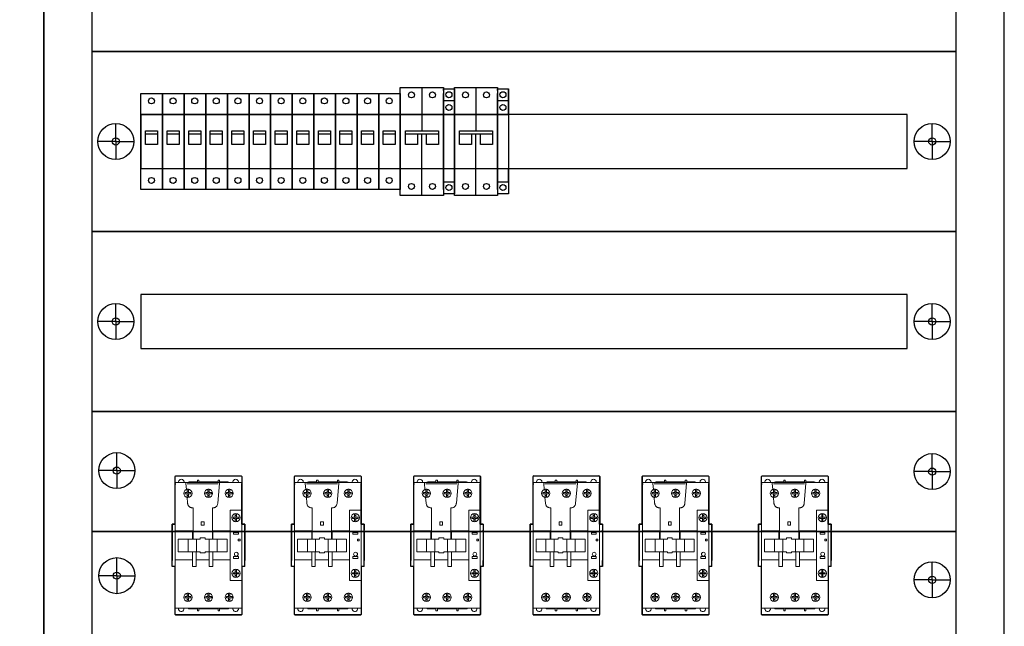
# Model space of a CAD drawing. Header units: centimetres. Extents: x -4250 to -484, y 169 to 6592.
# Tile 84 of 178: x -1149 to -1067, y 3131 to 3182. Entities that reach past the tile are written whole.
import ezdxf

# ---------------------------------------------------------------- set-up
doc = ezdxf.new("R2010")
doc.units = ezdxf.units.CM
doc.layers.add('1', color=7, linetype='Continuous')
doc.layers.add('Layer 1', color=7, linetype='Continuous')

# ---------------------------------------------------------------- blocks, each defined once
blk = doc.blocks.new('119239_1613119785')
for p, q in [((2.086, 46.335), (2.086, 47.835)), ((70, 45.985), (70, 47.485)), ((2.086, 46.335), (0.586, 46.335)), ((2.086, 46.335), (3.586, 46.335)), ((2.086, 46.335), (2.086, 44.835)), ((70, 45.985), (68.5, 45.985)), ((70, 45.985), (71.5, 45.985)), ((70, 45.985), (70, 44.485)), ((2.086, 3.235), (2.086, 4.735)), ((70, 2.886), (70, 4.386)), ((2.086, 3.235), (0.586, 3.235)), ((2.086, 3.235), (3.586, 3.235)), ((2.086, 3.235), (2.086, 1.735)), ((70, 2.886), (68.5, 2.886)), ((70, 2.886), (71.5, 2.886)), ((70, 2.886), (70, 1.386))]:
    blk.add_line(p, q)
blk.add_lwpolyline([(0, 50), (0, 0), (72, 0), (72, 50)], close=True)
for centre, radius in [((2.086, 46.335), 1.5), ((70, 45.985), 1.5), ((2.086, 46.335), 0.3), ((70, 45.985), 0.3), ((2.086, 3.235), 1.5), ((70, 2.886), 1.5), ((2.086, 3.235), 0.3), ((70, 2.886), 0.3)]:
    blk.add_circle(centre, radius)
at = {"flags": 1}
for tag, p in [('BD', (75.013, 13.979)), ('NK', (75.013, 11.987)), ('TYP', (75.013, 10.387)), ('PO', (75.013, 8.85))]:
    blk.add_attdef(tag, p, '', height=1, dxfattribs=at)
blk = doc.blocks.new('286690_1790574627')
for p, q in [((2, 7.5), (2, 9)), ((70, 7.5), (70, 9)), ((2, 7.5), (0.5, 7.5)), ((2, 7.5), (3.5, 7.5)), ((2, 7.5), (2, 6)), ((70, 7.5), (68.5, 7.5)), ((70, 7.5), (70, 6)), ((70, 7.5), (71.5, 7.5))]:
    blk.add_line(p, q)
for points in [[(0, 0), (72, 0), (72, 15), (0, 15)], [(4.1, 5.25), (67.9, 5.25), (67.9, 9.75), (4.1, 9.75)]]:
    blk.add_lwpolyline(points, close=True)
for centre, radius in [((2, 7.5), 1.5), ((70, 7.5), 1.5), ((2, 7.5), 0.3), ((70, 7.5), 0.3)]:
    blk.add_circle(centre, radius)
at = {"flags": 1}
for tag, p in [('BD', (74.383, 9.534)), ('NK', (74.383, 7.542)), ('TYP', (74.383, 5.942)), ('PO', (74.383, 4.404))]:
    blk.add_attdef(tag, p, '', height=1, dxfattribs=at)
blk = doc.blocks.new('286688_1650174079')
for p, q in [((2.086, 5.085), (2.086, 6.585)), ((70, 5), (70, 6.5)), ((2.086, 5.085), (0.586, 5.085)), ((2.086, 5.085), (3.586, 5.085)), ((2.086, 5.085), (2.086, 3.585)), ((70, 5), (68.5, 5)), ((70, 5), (71.5, 5)), ((70, 5), (70, 3.5))]:
    blk.add_line(p, q)
blk.add_lwpolyline([(0, 10), (0, 0), (72, 0), (72, 10)], close=True)
for centre, radius in [((2.086, 5.085), 1.5), ((70, 5), 1.5), ((2.086, 5.085), 0.3), ((70, 5), 0.3)]:
    blk.add_circle(centre, radius)
at = {"flags": 1}
for tag, p in [('BD', (73.916, 5.283)), ('NK', (73.916, 3.291)), ('TYP', (73.916, 1.691)), ('PO', (73.916, 0.153))]:
    blk.add_attdef(tag, p, '', height=1, dxfattribs=at)
blk = doc.blocks.new('247596')
for p, q in [((0, -1.75), (0, 6.25)), ((0, 6.25), (1.8, 6.25)), ((1.8, 6.25), (1.8, -1.75)), ((0, 4.5), (1.8, 4.5)), ((0.375, 2.875), (0.375, 3.125)), ((0.375, 3.125), (1.375, 3.125)), ((0.375, 2.875), (1.375, 2.875)), ((0.375, 2), (0.375, 2.875)), ((1.375, 3.125), (1.375, 2.75)), ((1.375, 2.875), (1.375, 2)), ((1.375, 2), (0.375, 2)), ((0, 0), (1.8, 0)), ((1.8, -1.75), (0, -1.75))]:
    blk.add_line(p, q)
for centre in [(0.875, 5.625), (0.875, -1)]:
    blk.add_circle(centre, 0.25)
at = {"flags": 1}
for tag, p in [('BD', (2.809, 5.482)), ('NK', (2.809, 2.919)), ('TYP', (2.809, 0.727)), ('PO', (2.809, -1.51))]:
    blk.add_attdef(tag, p, '', height=0.5, dxfattribs=at)
blk = doc.blocks.new('277753')
at = {"layer": 'Layer 1', "color": 254}
for points in [[(0.244, 11.532), (0.244, 11.532), (0.288, 11.601), (0.288, 11.601)], [(0.244, 7.571), (0.244, 7.571), (0.244, 11.532), (0.244, 11.532)], [(0.288, 11.601), (0.288, 11.601), (5.743, 11.601), (5.743, 11.601)], [(5.743, 11.601), (5.743, 11.601), (5.796, 11.548), (5.796, 11.548)], [(5.796, 11.548), (5.796, 11.548), (5.796, 7.571), (5.796, 7.571)], [(0, 4.049), (0, 4.049), (0, 7.571), (0, 7.571)], [(0, 7.571), (0, 7.571), (0.244, 7.571), (0.244, 7.571)], [(5.796, 7.571), (5.796, 7.571), (6.024, 7.571), (6.024, 7.571)], [(6.024, 7.571), (6.024, 7.571), (6.024, 4.049), (6.024, 4.049)], [(0.252, 4.049), (0.252, 4.049), (0, 4.049), (0, 4.049)], [(0.252, 0.053), (0.252, 0.053), (0.252, 4.049), (0.252, 4.049)], [(6.024, 4.049), (6.024, 4.049), (5.792, 4.049), (5.792, 4.049)], [(5.792, 4.049), (5.792, 4.049), (5.792, 0.046), (5.792, 0.046)], [(0.305, 0), (0.305, 0), (0.252, 0.053), (0.252, 0.053)], [(5.746, 0), (5.746, 0), (0.305, 0), (0.305, 0)], [(5.792, 0.046), (5.792, 0.046), (5.746, 0), (5.746, 0)]]:
    blk.add_open_spline(points, degree=3, dxfattribs=at)
at = {"layer": 'Layer 1', "color": 0, "lineweight": 25}
for points in [[(0.304, 11.584), (0.276, 11.584), (0.254, 11.561), (0.254, 11.534)], [(0.254, 10.98), (0.254, 10.98), (0.254, 11.534), (0.254, 11.534)], [(0.304, 11.584), (0.304, 11.584), (5.739, 11.584), (5.739, 11.584)], [(5.789, 11.534), (5.789, 11.561), (5.767, 11.584), (5.739, 11.584)], [(5.789, 11.534), (5.789, 11.534), (5.789, 10.98), (5.789, 10.98)], [(0.254, 10.93), (0.254, 10.93), (0.254, 10.879), (0.254, 10.879)], [(0.254, 7.553), (0.254, 7.553), (0.254, 10.922), (0.254, 10.922)], [(5.789, 10.98), (5.789, 10.98), (5.789, 10.93), (5.789, 10.93)], [(5.789, 8.726), (5.789, 8.726), (5.789, 10.922), (5.789, 10.922)], [(5.789, 8.615), (5.789, 8.615), (5.789, 8.705), (5.789, 8.705)], [(5.789, 7.564), (5.789, 7.564), (5.789, 8.615), (5.789, 8.615)], [(0.002, 7.558), (0.002, 7.558), (0.002, 7.236), (0.002, 7.236)], [(0.254, 7.558), (0.254, 7.558), (0.002, 7.558), (0.002, 7.558)], [(6.041, 7.558), (6.041, 7.558), (5.789, 7.558), (5.789, 7.558)], [(6.041, 7.558), (6.041, 7.558), (6.041, 7.236), (6.041, 7.236)], [(0.002, 7.236), (0.002, 7.236), (0.002, 7.055), (0.002, 7.055)], [(0.002, 6.974), (0.002, 6.974), (0.002, 7.055), (0.002, 7.055)], [(0.002, 6.974), (0.002, 6.974), (0.002, 4.619), (0.002, 4.619)], [(6.041, 7.236), (6.041, 7.236), (6.041, 7.055), (6.041, 7.055)], [(6.041, 6.974), (6.041, 6.974), (6.041, 7.055), (6.041, 7.055)], [(6.041, 6.974), (6.041, 6.974), (6.041, 4.619), (6.041, 4.619)], [(0.002, 4.619), (0.002, 4.619), (0.002, 4.539), (0.002, 4.539)], [(0.002, 4.358), (0.002, 4.358), (0.002, 4.539), (0.002, 4.539)], [(0.002, 4.035), (0.002, 4.035), (0.002, 4.358), (0.002, 4.358)], [(6.041, 4.619), (6.041, 4.619), (6.041, 4.539), (6.041, 4.539)], [(6.041, 4.358), (6.041, 4.358), (6.041, 4.539), (6.041, 4.539)], [(6.041, 4.035), (6.041, 4.035), (6.041, 4.358), (6.041, 4.358)], [(0.254, 4.035), (0.254, 4.035), (0.002, 4.035), (0.002, 4.035)], [(0.254, 0.077), (0.254, 0.077), (0.254, 4.038), (0.254, 4.038)], [(6.041, 4.035), (6.041, 4.035), (5.789, 4.035), (5.789, 4.035)], [(5.789, 4.031), (5.789, 4.031), (5.789, 0.06), (5.789, 0.06)], [(0.254, 0.06), (0.254, 0.032), (0.276, 0.01), (0.304, 0.01)], [(5.739, 0.01), (5.739, 0.01), (0.304, 0.01), (0.304, 0.01)], [(5.739, 0.01), (5.767, 0.01), (5.789, 0.032), (5.789, 0.06)]]:
    blk.add_open_spline(points, degree=3, dxfattribs=at)
at = {"layer": 'Layer 1', "color": 0, "lineweight": 13}
for points in [[(0.354, 11.03), (0.299, 11.03), (0.254, 10.985), (0.254, 10.93)], [(0.304, 11.03), (0.276, 11.03), (0.254, 11.008), (0.254, 10.98)], [(0.254, 10.93), (0.254, 10.93), (0.254, 10.98), (0.254, 10.98)], [(0.304, 11.03), (0.304, 11.03), (0.354, 11.03), (0.354, 11.03)], [(0.354, 11.03), (0.354, 11.03), (1.139, 11.03), (1.139, 11.03)], [(0.536, 11.03), (0.532, 11.047), (0.531, 11.064), (0.531, 11.081)], [(1.139, 11.03), (1.139, 11.03), (1.139, 10.949), (1.139, 10.949)], [(1.139, 11.03), (1.139, 11.03), (3.938, 11.03), (3.938, 11.03)], [(1.182, 10.453), (1.182, 10.453), (1.139, 10.949), (1.139, 10.949)], [(3.837, 10.93), (3.837, 10.93), (1.24, 10.93), (1.24, 10.93)], [(1.324, 11.03), (1.342, 11.061), (1.375, 11.081), (1.411, 11.081)], [(1.411, 11.081), (1.411, 11.081), (2.095, 11.081), (2.095, 11.081)], [(2.095, 11.231), (2.095, 11.231), (2.095, 11.03), (2.095, 11.03)], [(2.095, 11.231), (2.095, 11.231), (2.216, 11.231), (2.216, 11.231)], [(2.216, 11.231), (2.216, 11.231), (2.216, 11.03), (2.216, 11.03)], [(2.216, 11.081), (2.216, 11.081), (3.826, 11.081), (3.826, 11.081)], [(3.938, 10.949), (3.938, 10.949), (3.796, 9.326), (3.796, 9.326)], [(3.827, 11.231), (3.827, 11.231), (3.827, 11.03), (3.827, 11.03)], [(3.827, 11.231), (3.827, 11.231), (3.947, 11.231), (3.947, 11.231)], [(3.938, 11.03), (3.938, 11.03), (5.688, 11.03), (5.688, 11.03)], [(3.938, 10.949), (3.938, 10.949), (3.938, 11.03), (3.938, 11.03)], [(3.947, 11.231), (3.947, 11.231), (3.947, 11.03), (3.947, 11.03)], [(3.947, 11.081), (3.947, 11.081), (4.632, 11.081), (4.632, 11.081)], [(4.632, 11.081), (4.668, 11.081), (4.701, 11.061), (4.719, 11.03)], [(5.065, 11.03), (5.061, 11.047), (5.059, 11.064), (5.059, 11.081)], [(5.688, 11.03), (5.688, 11.03), (5.739, 11.03), (5.739, 11.03)], [(5.789, 10.98), (5.789, 11.008), (5.767, 11.03), (5.739, 11.03)], [(1.249, 10.193), (1.249, 10.193), (1.068, 10.193), (1.068, 10.193)], [(1.068, 10.084), (1.068, 10.084), (1.068, 10.193), (1.068, 10.193)], [(1.249, 10.084), (1.249, 10.084), (1.068, 10.084), (1.068, 10.084)], [(1.358, 10.47), (1.322, 10.476), (1.285, 10.476), (1.249, 10.47)], [(1.249, 10.47), (1.249, 10.47), (1.249, 10.461), (1.249, 10.461)], [(1.249, 10.461), (1.249, 10.461), (1.249, 10.441), (1.249, 10.441)], [(1.249, 10.441), (1.249, 10.441), (1.249, 10.193), (1.249, 10.193)], [(1.249, 10.319), (1.249, 10.319), (1.358, 10.319), (1.358, 10.319)], [(1.249, 10.084), (1.249, 10.084), (1.249, 9.836), (1.249, 9.836)], [(1.358, 9.957), (1.358, 9.957), (1.249, 9.957), (1.249, 9.957)], [(1.278, 10.139), (1.278, 10.139), (1.327, 10.139), (1.327, 10.139)], [(1.302, 10.114), (1.302, 10.114), (1.302, 10.163), (1.302, 10.163)], [(1.358, 10.461), (1.358, 10.461), (1.358, 10.47), (1.358, 10.47)], [(1.358, 10.441), (1.358, 10.441), (1.358, 10.461), (1.358, 10.461)], [(1.358, 10.441), (1.358, 10.441), (1.358, 10.193), (1.358, 10.193)], [(1.539, 10.193), (1.539, 10.193), (1.358, 10.193), (1.358, 10.193)], [(1.539, 10.084), (1.539, 10.084), (1.358, 10.084), (1.358, 10.084)], [(1.358, 10.084), (1.358, 10.084), (1.358, 9.836), (1.358, 9.836)], [(1.539, 10.084), (1.539, 10.084), (1.539, 10.193), (1.539, 10.193)], [(2.969, 10.193), (2.969, 10.193), (2.788, 10.193), (2.788, 10.193)], [(2.788, 10.084), (2.788, 10.084), (2.788, 10.193), (2.788, 10.193)], [(2.969, 10.084), (2.969, 10.084), (2.788, 10.084), (2.788, 10.084)], [(3.078, 10.47), (3.042, 10.476), (3.005, 10.476), (2.969, 10.47)], [(2.969, 10.47), (2.969, 10.47), (2.969, 10.461), (2.969, 10.461)], [(2.969, 10.461), (2.969, 10.461), (2.969, 10.441), (2.969, 10.441)], [(2.969, 10.441), (2.969, 10.441), (2.969, 10.193), (2.969, 10.193)], [(2.969, 10.319), (2.969, 10.319), (3.078, 10.319), (3.078, 10.319)], [(2.969, 10.084), (2.969, 10.084), (2.969, 9.836), (2.969, 9.836)], [(3.078, 9.957), (3.078, 9.957), (2.969, 9.957), (2.969, 9.957)], [(2.998, 10.139), (2.998, 10.139), (3.048, 10.139), (3.048, 10.139)], [(3.023, 10.114), (3.023, 10.114), (3.023, 10.163), (3.023, 10.163)], [(3.078, 10.461), (3.078, 10.461), (3.078, 10.47), (3.078, 10.47)], [(3.078, 10.441), (3.078, 10.441), (3.078, 10.461), (3.078, 10.461)], [(3.078, 10.441), (3.078, 10.441), (3.078, 10.193), (3.078, 10.193)], [(3.259, 10.193), (3.259, 10.193), (3.078, 10.193), (3.078, 10.193)], [(3.259, 10.084), (3.259, 10.084), (3.078, 10.084), (3.078, 10.084)], [(3.078, 10.084), (3.078, 10.084), (3.078, 9.836), (3.078, 9.836)], [(3.259, 10.084), (3.259, 10.084), (3.259, 10.193), (3.259, 10.193)], [(4.69, 10.193), (4.69, 10.193), (4.509, 10.193), (4.509, 10.193)], [(4.509, 10.084), (4.509, 10.084), (4.509, 10.193), (4.509, 10.193)], [(4.69, 10.084), (4.69, 10.084), (4.509, 10.084), (4.509, 10.084)], [(4.799, 10.47), (4.763, 10.476), (4.726, 10.476), (4.69, 10.47)], [(4.69, 10.47), (4.69, 10.47), (4.69, 10.461), (4.69, 10.461)], [(4.69, 10.461), (4.69, 10.461), (4.69, 10.441), (4.69, 10.441)], [(4.69, 10.441), (4.69, 10.441), (4.69, 10.193), (4.69, 10.193)], [(4.69, 10.319), (4.69, 10.319), (4.799, 10.319), (4.799, 10.319)], [(4.69, 10.084), (4.69, 10.084), (4.69, 9.836), (4.69, 9.836)], [(4.799, 9.957), (4.799, 9.957), (4.69, 9.957), (4.69, 9.957)], [(4.719, 10.139), (4.719, 10.139), (4.768, 10.139), (4.768, 10.139)], [(4.744, 10.114), (4.744, 10.114), (4.744, 10.163), (4.744, 10.163)], [(4.799, 10.461), (4.799, 10.461), (4.799, 10.47), (4.799, 10.47)], [(4.799, 10.441), (4.799, 10.441), (4.799, 10.461), (4.799, 10.461)], [(4.799, 10.441), (4.799, 10.441), (4.799, 10.193), (4.799, 10.193)], [(4.98, 10.193), (4.98, 10.193), (4.799, 10.193), (4.799, 10.193)], [(4.98, 10.084), (4.98, 10.084), (4.799, 10.084), (4.799, 10.084)], [(4.799, 10.084), (4.799, 10.084), (4.799, 9.836), (4.799, 9.836)], [(4.98, 10.084), (4.98, 10.084), (4.98, 10.193), (4.98, 10.193)], [(1.28, 9.326), (1.28, 9.326), (1.237, 9.822), (1.237, 9.822)], [(1.249, 9.836), (1.249, 9.836), (1.249, 9.816), (1.249, 9.816)], [(1.249, 9.816), (1.249, 9.816), (1.249, 9.807), (1.249, 9.807)], [(1.249, 9.807), (1.285, 9.801), (1.322, 9.801), (1.358, 9.807)], [(1.283, 9.287), (1.283, 9.287), (1.28, 9.326), (1.28, 9.326)], [(1.289, 9.248), (1.289, 9.248), (1.283, 9.287), (1.283, 9.287)], [(1.299, 9.21), (1.299, 9.21), (1.289, 9.248), (1.289, 9.248)], [(1.312, 9.173), (1.312, 9.173), (1.299, 9.21), (1.299, 9.21)], [(1.329, 9.138), (1.329, 9.138), (1.312, 9.173), (1.312, 9.173)], [(1.349, 9.104), (1.349, 9.104), (1.329, 9.138), (1.329, 9.138)], [(1.373, 9.073), (1.373, 9.073), (1.349, 9.104), (1.349, 9.104)], [(1.358, 9.816), (1.358, 9.816), (1.358, 9.836), (1.358, 9.836)], [(1.358, 9.807), (1.358, 9.807), (1.358, 9.816), (1.358, 9.816)], [(1.399, 9.044), (1.399, 9.044), (1.373, 9.073), (1.373, 9.073)], [(1.428, 9.018), (1.428, 9.018), (1.399, 9.044), (1.399, 9.044)], [(2.969, 9.836), (2.969, 9.836), (2.969, 9.816), (2.969, 9.816)], [(2.969, 9.816), (2.969, 9.816), (2.969, 9.807), (2.969, 9.807)], [(2.969, 9.807), (3.005, 9.801), (3.042, 9.801), (3.078, 9.807)], [(3.078, 9.816), (3.078, 9.816), (3.078, 9.836), (3.078, 9.836)], [(3.078, 9.807), (3.078, 9.807), (3.078, 9.816), (3.078, 9.816)], [(3.678, 9.044), (3.678, 9.044), (3.644, 9.014), (3.644, 9.014)], [(3.708, 9.078), (3.708, 9.078), (3.678, 9.044), (3.678, 9.044)], [(3.734, 9.114), (3.734, 9.114), (3.708, 9.078), (3.708, 9.078)], [(3.755, 9.153), (3.755, 9.153), (3.734, 9.114), (3.734, 9.114)], [(3.773, 9.195), (3.773, 9.195), (3.755, 9.153), (3.755, 9.153)], [(3.785, 9.238), (3.785, 9.238), (3.773, 9.195), (3.773, 9.195)], [(3.793, 9.281), (3.793, 9.281), (3.785, 9.238), (3.785, 9.238)], [(3.796, 9.326), (3.796, 9.326), (3.793, 9.281), (3.793, 9.281)], [(4.69, 9.836), (4.69, 9.836), (4.69, 9.816), (4.69, 9.816)], [(4.69, 9.816), (4.69, 9.816), (4.69, 9.807), (4.69, 9.807)], [(4.69, 9.807), (4.726, 9.801), (4.763, 9.801), (4.799, 9.807)], [(4.799, 9.816), (4.799, 9.816), (4.799, 9.836), (4.799, 9.836)], [(4.799, 9.807), (4.799, 9.807), (4.799, 9.816), (4.799, 9.816)], [(1.46, 8.994), (1.46, 8.994), (1.428, 9.018), (1.428, 9.018)], [(1.494, 8.974), (1.494, 8.974), (1.46, 8.994), (1.46, 8.994)], [(1.529, 8.957), (1.529, 8.957), (1.494, 8.974), (1.494, 8.974)], [(1.566, 8.944), (1.566, 8.944), (1.529, 8.957), (1.529, 8.957)], [(1.605, 8.934), (1.605, 8.934), (1.566, 8.944), (1.566, 8.944)], [(1.643, 8.928), (1.643, 8.928), (1.605, 8.934), (1.605, 8.934)], [(1.683, 8.926), (1.683, 8.926), (1.643, 8.928), (1.643, 8.928)], [(1.683, 8.929), (1.683, 8.929), (1.683, 8.926), (1.683, 8.926)], [(1.733, 8.923), (1.733, 8.923), (1.684, 8.923), (1.684, 8.923)], [(1.733, 8.917), (1.733, 8.919), (1.733, 8.921), (1.733, 8.923)], [(1.733, 6.608), (1.733, 6.608), (1.733, 8.917), (1.733, 8.917)], [(3.344, 8.923), (3.344, 8.921), (3.343, 8.919), (3.343, 8.917)], [(3.343, 6.608), (3.343, 6.608), (3.343, 8.917), (3.343, 8.917)], [(3.393, 8.923), (3.393, 8.923), (3.344, 8.923), (3.344, 8.923)], [(3.394, 8.926), (3.394, 8.926), (3.394, 8.929), (3.394, 8.929)], [(3.439, 8.929), (3.439, 8.929), (3.394, 8.926), (3.394, 8.926)], [(3.484, 8.937), (3.484, 8.937), (3.439, 8.929), (3.439, 8.929)], [(3.527, 8.949), (3.527, 8.949), (3.484, 8.937), (3.484, 8.937)], [(3.568, 8.966), (3.568, 8.966), (3.527, 8.949), (3.527, 8.949)], [(3.608, 8.988), (3.608, 8.988), (3.568, 8.966), (3.568, 8.966)], [(3.644, 9.014), (3.644, 9.014), (3.608, 8.988), (3.608, 8.988)], [(4.823, 8.726), (4.823, 8.726), (5.789, 8.726), (5.789, 8.726)], [(4.823, 5.817), (4.823, 5.817), (4.823, 8.726), (4.823, 8.726)], [(5.363, 8.439), (5.327, 8.446), (5.29, 8.446), (5.254, 8.439)], [(5.254, 8.439), (5.254, 8.439), (5.254, 8.43), (5.254, 8.43)], [(5.254, 8.43), (5.254, 8.43), (5.254, 8.41), (5.254, 8.41)], [(5.254, 8.41), (5.254, 8.41), (5.254, 8.163), (5.254, 8.163)], [(5.254, 8.289), (5.254, 8.289), (5.363, 8.289), (5.363, 8.289)], [(5.363, 8.43), (5.363, 8.43), (5.363, 8.439), (5.363, 8.439)], [(5.363, 8.41), (5.363, 8.41), (5.363, 8.43), (5.363, 8.43)], [(5.363, 8.41), (5.363, 8.41), (5.363, 8.163), (5.363, 8.163)], [(5.789, 8.726), (5.789, 8.726), (5.789, 8.715), (5.789, 8.715)], [(5.789, 8.705), (5.789, 8.705), (5.789, 8.715), (5.789, 8.715)], [(0.254, 5.797), (0.254, 5.797), (0.254, 7.546), (0.254, 7.546)], [(2.423, 7.618), (2.423, 7.618), (2.423, 7.762), (2.423, 7.762)], [(2.423, 7.762), (2.423, 7.762), (2.654, 7.762), (2.654, 7.762)], [(2.423, 7.518), (2.423, 7.518), (2.423, 7.618), (2.423, 7.618)], [(2.423, 7.481), (2.423, 7.481), (2.423, 7.518), (2.423, 7.518)], [(2.654, 7.481), (2.654, 7.481), (2.423, 7.481), (2.423, 7.481)], [(2.654, 7.762), (2.654, 7.762), (2.654, 7.618), (2.654, 7.618)], [(2.654, 7.518), (2.654, 7.518), (2.654, 7.618), (2.654, 7.618)], [(2.654, 7.481), (2.654, 7.481), (2.654, 7.518), (2.654, 7.518)], [(5.254, 8.163), (5.254, 8.163), (5.073, 8.163), (5.073, 8.163)], [(5.073, 8.053), (5.073, 8.053), (5.073, 8.163), (5.073, 8.163)], [(5.254, 8.053), (5.254, 8.053), (5.073, 8.053), (5.073, 8.053)], [(5.254, 8.053), (5.254, 8.053), (5.254, 7.806), (5.254, 7.806)], [(5.363, 7.927), (5.363, 7.927), (5.254, 7.927), (5.254, 7.927)], [(5.254, 7.806), (5.254, 7.806), (5.254, 7.786), (5.254, 7.786)], [(5.254, 7.786), (5.254, 7.786), (5.254, 7.777), (5.254, 7.777)], [(5.254, 7.777), (5.29, 7.771), (5.327, 7.771), (5.363, 7.777)], [(5.283, 8.108), (5.283, 8.108), (5.332, 8.108), (5.332, 8.108)], [(5.308, 8.083), (5.308, 8.083), (5.308, 8.133), (5.308, 8.133)], [(5.544, 8.163), (5.544, 8.163), (5.363, 8.163), (5.363, 8.163)], [(5.544, 8.053), (5.544, 8.053), (5.363, 8.053), (5.363, 8.053)], [(5.363, 8.053), (5.363, 8.053), (5.363, 7.806), (5.363, 7.806)], [(5.363, 7.786), (5.363, 7.786), (5.363, 7.806), (5.363, 7.806)], [(5.363, 7.777), (5.363, 7.777), (5.363, 7.786), (5.363, 7.786)], [(5.544, 8.053), (5.544, 8.053), (5.544, 8.163), (5.544, 8.163)], [(5.789, 7.564), (5.789, 7.564), (5.789, 4.029), (5.789, 4.029)], [(0.254, 7.005), (0.254, 7.005), (0.354, 7.005), (0.354, 7.005)], [(1.683, 7.005), (1.683, 7.005), (0.354, 7.005), (0.354, 7.005)], [(1.683, 7.005), (1.683, 7.005), (1.683, 6.32), (1.683, 6.32)], [(1.683, 6.608), (1.683, 6.608), (1.733, 6.608), (1.733, 6.608)], [(1.733, 6.608), (1.733, 6.608), (1.733, 6.552), (1.733, 6.552)], [(3.343, 6.608), (3.343, 6.608), (3.394, 6.608), (3.394, 6.608)], [(3.343, 6.552), (3.343, 6.552), (3.343, 6.608), (3.343, 6.608)], [(4.8, 7.005), (4.8, 7.005), (3.394, 7.005), (3.394, 7.005)], [(3.394, 6.32), (3.394, 6.32), (3.394, 7.005), (3.394, 7.005)], [(5.115, 6.879), (5.115, 6.879), (5.517, 6.879), (5.517, 6.879)], [(5.115, 6.728), (5.115, 6.728), (5.115, 6.879), (5.115, 6.879)], [(5.517, 6.728), (5.517, 6.728), (5.115, 6.728), (5.115, 6.728)], [(5.517, 6.879), (5.517, 6.879), (5.517, 6.728), (5.517, 6.728)], [(0.254, 5.777), (0.254, 5.777), (0.254, 5.797), (0.254, 5.797)], [(0.254, 5.757), (0.254, 5.757), (0.254, 5.777), (0.254, 5.777)], [(0.254, 4.038), (0.254, 4.038), (0.254, 5.757), (0.254, 5.757)], [(1.683, 6.32), (1.683, 6.32), (0.495, 6.32), (0.495, 6.32)], [(0.495, 6.32), (0.495, 6.32), (0.495, 5.817), (0.495, 5.817)], [(0.495, 5.817), (0.495, 5.817), (0.495, 5.777), (0.495, 5.777)], [(0.495, 5.777), (0.495, 5.777), (0.495, 5.273), (0.495, 5.273)], [(1.32, 6.301), (1.32, 6.301), (1.32, 5.28), (1.32, 5.28)], [(1.733, 6.552), (1.733, 6.552), (1.683, 6.552), (1.683, 6.552)], [(1.683, 6.35), (1.683, 6.35), (1.733, 6.35), (1.733, 6.35)], [(1.733, 6.32), (1.733, 6.32), (1.683, 6.32), (1.683, 6.32)], [(1.733, 6.35), (1.733, 6.35), (1.733, 6.552), (1.733, 6.552)], [(1.733, 6.35), (1.733, 6.35), (1.733, 6.32), (1.733, 6.32)], [(2.337, 6.32), (2.337, 6.32), (1.733, 6.32), (1.733, 6.32)], [(2.01, 5.28), (2.01, 5.28), (2.01, 6.301), (2.01, 6.301)], [(2.337, 6.421), (2.337, 6.421), (2.74, 6.421), (2.74, 6.421)], [(2.337, 6.32), (2.337, 6.32), (2.337, 6.421), (2.337, 6.421)], [(2.74, 6.32), (2.74, 6.32), (2.74, 6.421), (2.74, 6.421)], [(3.343, 6.32), (3.343, 6.32), (2.74, 6.32), (2.74, 6.32)], [(3.067, 6.301), (3.067, 6.301), (3.067, 5.28), (3.067, 5.28)], [(3.343, 6.35), (3.343, 6.35), (3.343, 6.552), (3.343, 6.552)], [(3.394, 6.552), (3.394, 6.552), (3.343, 6.552), (3.343, 6.552)], [(3.343, 6.35), (3.343, 6.35), (3.394, 6.35), (3.394, 6.35)], [(3.343, 6.32), (3.343, 6.32), (3.343, 6.35), (3.343, 6.35)], [(3.394, 6.32), (3.394, 6.32), (3.343, 6.32), (3.343, 6.32)], [(4.581, 6.32), (4.581, 6.32), (3.394, 6.32), (3.394, 6.32)], [(3.756, 5.28), (3.756, 5.28), (3.756, 6.301), (3.756, 6.301)], [(4.581, 5.817), (4.581, 5.817), (4.581, 6.32), (4.581, 6.32)], [(4.581, 5.777), (4.581, 5.777), (4.581, 5.817), (4.581, 5.817)], [(4.581, 5.273), (4.581, 5.273), (4.581, 5.777), (4.581, 5.777)], [(4.823, 5.817), (4.823, 5.817), (4.823, 5.777), (4.823, 5.777)], [(4.823, 5.777), (4.823, 5.777), (4.823, 2.868), (4.823, 2.868)], [(5.507, 6.189), (5.507, 6.189), (5.507, 6.33), (5.507, 6.33)], [(5.507, 6.33), (5.507, 6.33), (5.648, 6.33), (5.648, 6.33)], [(5.507, 6.189), (5.507, 6.189), (5.648, 6.189), (5.648, 6.189)], [(5.648, 6.189), (5.648, 6.189), (5.648, 6.33), (5.648, 6.33)], [(0.495, 5.273), (0.495, 5.273), (1.683, 5.273), (1.683, 5.273)], [(1.683, 5.273), (1.683, 5.273), (1.723, 5.273), (1.723, 5.273)], [(1.683, 5.273), (1.683, 5.273), (1.683, 4.589), (1.683, 4.589)], [(1.723, 5.273), (1.723, 5.273), (1.985, 5.273), (1.985, 5.273)], [(1.985, 4.589), (1.985, 4.589), (1.985, 5.273), (1.985, 5.273)], [(1.985, 5.273), (1.985, 5.273), (2.337, 5.273), (2.337, 5.273)], [(2.337, 5.273), (2.337, 5.273), (2.337, 5.173), (2.337, 5.173)], [(2.74, 5.173), (2.74, 5.173), (2.337, 5.173), (2.337, 5.173)], [(2.74, 5.273), (2.74, 5.273), (3.092, 5.273), (3.092, 5.273)], [(2.74, 5.273), (2.74, 5.273), (2.74, 5.173), (2.74, 5.173)], [(3.092, 5.273), (3.092, 5.273), (3.092, 4.589), (3.092, 4.589)], [(3.092, 5.273), (3.092, 5.273), (3.353, 5.273), (3.353, 5.273)], [(3.353, 5.273), (3.353, 5.273), (3.394, 5.273), (3.394, 5.273)], [(3.394, 4.589), (3.394, 4.589), (3.394, 5.273), (3.394, 5.273)], [(3.394, 5.273), (3.394, 5.273), (4.581, 5.273), (4.581, 5.273)], [(0.262, 4.589), (0.262, 4.589), (1.683, 4.589), (1.683, 4.589)], [(1.683, 4.035), (1.683, 4.035), (1.683, 4.589), (1.683, 4.589)], [(1.985, 4.589), (1.985, 4.589), (1.985, 4.035), (1.985, 4.035)], [(1.985, 4.589), (1.985, 4.589), (3.092, 4.589), (3.092, 4.589)], [(3.092, 4.035), (3.092, 4.035), (3.092, 4.589), (3.092, 4.589)], [(3.394, 4.589), (3.394, 4.589), (4.8, 4.589), (4.8, 4.589)], [(3.394, 4.589), (3.394, 4.589), (3.394, 4.035), (3.394, 4.035)], [(5.517, 4.866), (5.517, 4.866), (5.115, 4.866), (5.115, 4.866)], [(5.115, 4.866), (5.115, 4.866), (5.115, 4.715), (5.115, 4.715)], [(5.115, 4.715), (5.115, 4.715), (5.517, 4.715), (5.517, 4.715)], [(5.517, 4.715), (5.517, 4.715), (5.517, 4.866), (5.517, 4.866)], [(1.985, 4.035), (1.985, 4.035), (1.683, 4.035), (1.683, 4.035)], [(3.394, 4.035), (3.394, 4.035), (3.092, 4.035), (3.092, 4.035)], [(5.254, 3.527), (5.254, 3.527), (5.073, 3.527), (5.073, 3.527)], [(5.073, 3.418), (5.073, 3.418), (5.073, 3.527), (5.073, 3.527)], [(5.254, 3.418), (5.254, 3.418), (5.073, 3.418), (5.073, 3.418)], [(5.363, 3.804), (5.327, 3.81), (5.29, 3.81), (5.254, 3.804)], [(5.254, 3.804), (5.254, 3.804), (5.254, 3.795), (5.254, 3.795)], [(5.254, 3.795), (5.254, 3.795), (5.254, 3.775), (5.254, 3.775)], [(5.254, 3.775), (5.254, 3.775), (5.254, 3.527), (5.254, 3.527)], [(5.254, 3.654), (5.254, 3.654), (5.363, 3.654), (5.363, 3.654)], [(5.254, 3.418), (5.254, 3.418), (5.254, 3.17), (5.254, 3.17)], [(5.363, 3.292), (5.363, 3.292), (5.254, 3.292), (5.254, 3.292)], [(5.283, 3.473), (5.283, 3.473), (5.332, 3.473), (5.332, 3.473)], [(5.308, 3.448), (5.308, 3.448), (5.308, 3.498), (5.308, 3.498)], [(5.363, 3.795), (5.363, 3.795), (5.363, 3.804), (5.363, 3.804)], [(5.363, 3.775), (5.363, 3.775), (5.363, 3.795), (5.363, 3.795)], [(5.363, 3.775), (5.363, 3.775), (5.363, 3.527), (5.363, 3.527)], [(5.544, 3.527), (5.544, 3.527), (5.363, 3.527), (5.363, 3.527)], [(5.544, 3.418), (5.544, 3.418), (5.363, 3.418), (5.363, 3.418)], [(5.363, 3.418), (5.363, 3.418), (5.363, 3.17), (5.363, 3.17)], [(5.544, 3.418), (5.544, 3.418), (5.544, 3.527), (5.544, 3.527)], [(5.789, 4.029), (5.789, 4.029), (5.789, 2.979), (5.789, 2.979)], [(5.789, 2.868), (5.789, 2.868), (4.823, 2.868), (4.823, 2.868)], [(5.254, 3.17), (5.254, 3.17), (5.254, 3.15), (5.254, 3.15)], [(5.254, 3.15), (5.254, 3.15), (5.254, 3.141), (5.254, 3.141)], [(5.254, 3.141), (5.29, 3.135), (5.327, 3.135), (5.363, 3.141)], [(5.363, 3.15), (5.363, 3.15), (5.363, 3.17), (5.363, 3.17)], [(5.363, 3.141), (5.363, 3.141), (5.363, 3.15), (5.363, 3.15)], [(5.789, 2.979), (5.789, 2.979), (5.789, 2.888), (5.789, 2.888)], [(5.789, 2.878), (5.789, 2.878), (5.789, 2.888), (5.789, 2.888)], [(5.789, 2.878), (5.789, 2.878), (5.789, 2.868), (5.789, 2.868)], [(5.789, 2.868), (5.789, 2.868), (5.789, 2.787), (5.789, 2.787)], [(1.358, 1.808), (1.322, 1.814), (1.285, 1.814), (1.249, 1.808)], [(1.249, 1.808), (1.249, 1.808), (1.249, 1.799), (1.249, 1.799)], [(1.249, 1.799), (1.249, 1.799), (1.249, 1.779), (1.249, 1.779)], [(1.249, 1.779), (1.249, 1.779), (1.249, 1.531), (1.249, 1.531)], [(1.249, 1.657), (1.249, 1.657), (1.358, 1.657), (1.358, 1.657)], [(1.358, 1.799), (1.358, 1.799), (1.358, 1.808), (1.358, 1.808)], [(1.358, 1.779), (1.358, 1.779), (1.358, 1.799), (1.358, 1.799)], [(1.358, 1.779), (1.358, 1.779), (1.358, 1.531), (1.358, 1.531)], [(3.078, 1.808), (3.042, 1.814), (3.005, 1.814), (2.969, 1.808)], [(2.969, 1.808), (2.969, 1.808), (2.969, 1.799), (2.969, 1.799)], [(2.969, 1.799), (2.969, 1.799), (2.969, 1.779), (2.969, 1.779)], [(2.969, 1.779), (2.969, 1.779), (2.969, 1.531), (2.969, 1.531)], [(2.969, 1.657), (2.969, 1.657), (3.078, 1.657), (3.078, 1.657)], [(3.078, 1.799), (3.078, 1.799), (3.078, 1.808), (3.078, 1.808)], [(3.078, 1.779), (3.078, 1.779), (3.078, 1.799), (3.078, 1.799)], [(3.078, 1.779), (3.078, 1.779), (3.078, 1.531), (3.078, 1.531)], [(4.799, 1.808), (4.763, 1.814), (4.726, 1.814), (4.69, 1.808)], [(4.69, 1.808), (4.69, 1.808), (4.69, 1.799), (4.69, 1.799)], [(4.69, 1.799), (4.69, 1.799), (4.69, 1.779), (4.69, 1.779)], [(4.69, 1.779), (4.69, 1.779), (4.69, 1.531), (4.69, 1.531)], [(4.69, 1.657), (4.69, 1.657), (4.799, 1.657), (4.799, 1.657)], [(4.799, 1.799), (4.799, 1.799), (4.799, 1.808), (4.799, 1.808)], [(4.799, 1.779), (4.799, 1.779), (4.799, 1.799), (4.799, 1.799)], [(4.799, 1.779), (4.799, 1.779), (4.799, 1.531), (4.799, 1.531)], [(1.249, 1.531), (1.249, 1.531), (1.068, 1.531), (1.068, 1.531)], [(1.068, 1.422), (1.068, 1.422), (1.068, 1.531), (1.068, 1.531)], [(1.249, 1.422), (1.249, 1.422), (1.068, 1.422), (1.068, 1.422)], [(1.249, 1.422), (1.249, 1.422), (1.249, 1.174), (1.249, 1.174)], [(1.358, 1.295), (1.358, 1.295), (1.249, 1.295), (1.249, 1.295)], [(1.249, 1.174), (1.249, 1.174), (1.249, 1.154), (1.249, 1.154)], [(1.249, 1.154), (1.249, 1.154), (1.249, 1.145), (1.249, 1.145)], [(1.249, 1.145), (1.285, 1.139), (1.322, 1.139), (1.358, 1.145)], [(1.278, 1.476), (1.278, 1.476), (1.327, 1.476), (1.327, 1.476)], [(1.302, 1.451), (1.302, 1.451), (1.302, 1.501), (1.302, 1.501)], [(1.539, 1.531), (1.539, 1.531), (1.358, 1.531), (1.358, 1.531)], [(1.539, 1.422), (1.539, 1.422), (1.358, 1.422), (1.358, 1.422)], [(1.358, 1.422), (1.358, 1.422), (1.358, 1.174), (1.358, 1.174)], [(1.358, 1.154), (1.358, 1.154), (1.358, 1.174), (1.358, 1.174)], [(1.358, 1.145), (1.358, 1.145), (1.358, 1.154), (1.358, 1.154)], [(1.539, 1.422), (1.539, 1.422), (1.539, 1.531), (1.539, 1.531)], [(2.969, 1.531), (2.969, 1.531), (2.788, 1.531), (2.788, 1.531)], [(2.788, 1.422), (2.788, 1.422), (2.788, 1.531), (2.788, 1.531)], [(2.969, 1.422), (2.969, 1.422), (2.788, 1.422), (2.788, 1.422)], [(2.969, 1.422), (2.969, 1.422), (2.969, 1.174), (2.969, 1.174)], [(3.078, 1.295), (3.078, 1.295), (2.969, 1.295), (2.969, 1.295)], [(2.969, 1.174), (2.969, 1.174), (2.969, 1.154), (2.969, 1.154)], [(2.969, 1.154), (2.969, 1.154), (2.969, 1.145), (2.969, 1.145)], [(2.969, 1.145), (3.005, 1.139), (3.042, 1.139), (3.078, 1.145)], [(2.998, 1.476), (2.998, 1.476), (3.048, 1.476), (3.048, 1.476)], [(3.023, 1.451), (3.023, 1.451), (3.023, 1.501), (3.023, 1.501)], [(3.259, 1.531), (3.259, 1.531), (3.078, 1.531), (3.078, 1.531)], [(3.259, 1.422), (3.259, 1.422), (3.078, 1.422), (3.078, 1.422)], [(3.078, 1.422), (3.078, 1.422), (3.078, 1.174), (3.078, 1.174)], [(3.078, 1.154), (3.078, 1.154), (3.078, 1.174), (3.078, 1.174)], [(3.078, 1.145), (3.078, 1.145), (3.078, 1.154), (3.078, 1.154)], [(3.259, 1.422), (3.259, 1.422), (3.259, 1.531), (3.259, 1.531)], [(4.69, 1.531), (4.69, 1.531), (4.509, 1.531), (4.509, 1.531)], [(4.509, 1.422), (4.509, 1.422), (4.509, 1.531), (4.509, 1.531)], [(4.69, 1.422), (4.69, 1.422), (4.509, 1.422), (4.509, 1.422)], [(4.69, 1.422), (4.69, 1.422), (4.69, 1.174), (4.69, 1.174)], [(4.799, 1.295), (4.799, 1.295), (4.69, 1.295), (4.69, 1.295)], [(4.69, 1.174), (4.69, 1.174), (4.69, 1.154), (4.69, 1.154)], [(4.69, 1.154), (4.69, 1.154), (4.69, 1.145), (4.69, 1.145)], [(4.69, 1.145), (4.726, 1.139), (4.763, 1.139), (4.799, 1.145)], [(4.719, 1.476), (4.719, 1.476), (4.768, 1.476), (4.768, 1.476)], [(4.744, 1.451), (4.744, 1.451), (4.744, 1.501), (4.744, 1.501)], [(4.98, 1.531), (4.98, 1.531), (4.799, 1.531), (4.799, 1.531)], [(4.98, 1.422), (4.98, 1.422), (4.799, 1.422), (4.799, 1.422)], [(4.799, 1.422), (4.799, 1.422), (4.799, 1.174), (4.799, 1.174)], [(4.799, 1.154), (4.799, 1.154), (4.799, 1.174), (4.799, 1.174)], [(4.799, 1.145), (4.799, 1.145), (4.799, 1.154), (4.799, 1.154)], [(4.98, 1.422), (4.98, 1.422), (4.98, 1.531), (4.98, 1.531)], [(0.354, 0.563), (0.354, 0.563), (0.243, 0.563), (0.243, 0.563)], [(5.688, 0.563), (5.688, 0.563), (0.354, 0.563), (0.354, 0.563)], [(0.531, 0.513), (0.531, 0.53), (0.532, 0.547), (0.536, 0.563)], [(0.536, 0.463), (0.532, 0.479), (0.531, 0.496), (0.531, 0.513)], [(0.807, 0.292), (0.685, 0.264), (0.564, 0.341), (0.536, 0.463)], [(0.978, 0.563), (1.005, 0.441), (0.929, 0.32), (0.807, 0.292)], [(1.411, 0.513), (1.375, 0.513), (1.342, 0.532), (1.324, 0.563)], [(2.095, 0.513), (2.095, 0.513), (1.411, 0.513), (1.411, 0.513)], [(2.095, 0.563), (2.095, 0.563), (2.095, 0.362), (2.095, 0.362)], [(2.095, 0.362), (2.095, 0.362), (2.216, 0.362), (2.216, 0.362)], [(2.216, 0.563), (2.216, 0.563), (2.216, 0.362), (2.216, 0.362)], [(3.827, 0.513), (3.827, 0.513), (2.216, 0.513), (2.216, 0.513)], [(3.827, 0.362), (3.827, 0.362), (3.827, 0.563), (3.827, 0.563)], [(3.947, 0.362), (3.947, 0.362), (3.827, 0.362), (3.827, 0.362)], [(3.947, 0.362), (3.947, 0.362), (3.947, 0.563), (3.947, 0.563)], [(4.632, 0.513), (4.632, 0.513), (3.947, 0.513), (3.947, 0.513)], [(4.719, 0.563), (4.701, 0.532), (4.668, 0.513), (4.632, 0.513)], [(5.059, 0.513), (5.059, 0.53), (5.061, 0.547), (5.065, 0.563)], [(5.065, 0.463), (5.061, 0.479), (5.059, 0.496), (5.059, 0.513)], [(5.336, 0.292), (5.214, 0.264), (5.093, 0.341), (5.065, 0.463)], [(5.507, 0.563), (5.534, 0.441), (5.458, 0.32), (5.336, 0.292)], [(5.739, 0.563), (5.739, 0.563), (5.688, 0.563), (5.688, 0.563)], [(5.739, 0.563), (5.767, 0.563), (5.789, 0.586), (5.789, 0.614)]]:
    blk.add_open_spline(points, degree=3, dxfattribs=at)
for points, knots in [([(0.531, 11.081), (0.531, 11.206), (0.632, 11.307), (0.757, 11.307), (0.757, 11.307), (0.882, 11.307), (0.983, 11.206), (0.983, 11.081), (0.983, 11.081), (0.983, 11.064), (0.981, 11.047), (0.978, 11.03)], [0, 0, 0, 0, 0.333333, 0.333333, 0.333333, 0.333333, 0.666667, 0.666667, 0.666667, 0.666667, 1, 1, 1, 1]), ([(5.059, 11.081), (5.059, 11.206), (5.161, 11.307), (5.286, 11.307), (5.286, 11.307), (5.411, 11.307), (5.512, 11.206), (5.512, 11.081), (5.512, 11.081), (5.512, 11.064), (5.51, 11.047), (5.507, 11.03)], [0, 0, 0, 0, 0.333333, 0.333333, 0.333333, 0.333333, 0.666667, 0.666667, 0.666667, 0.666667, 1, 1, 1, 1]), ([(1.649, 10.139), (1.649, 10.329), (1.494, 10.484), (1.303, 10.484), (1.303, 10.484), (1.113, 10.484), (0.958, 10.329), (0.958, 10.139), (0.958, 10.139), (0.958, 9.948), (1.113, 9.793), (1.303, 9.793), (1.303, 9.793), (1.494, 9.793), (1.649, 9.948), (1.649, 10.139)], [0, 0, 0, 0, 0.25, 0.25, 0.25, 0.25, 0.5, 0.5, 0.5, 0.5, 0.75, 0.75, 0.75, 0.75, 1, 1, 1, 1]), ([(3.369, 10.139), (3.369, 10.329), (3.215, 10.484), (3.024, 10.484), (3.024, 10.484), (2.833, 10.484), (2.678, 10.329), (2.678, 10.139), (2.678, 10.139), (2.678, 9.948), (2.833, 9.793), (3.024, 9.793), (3.024, 9.793), (3.215, 9.793), (3.369, 9.948), (3.369, 10.139)], [0, 0, 0, 0, 0.25, 0.25, 0.25, 0.25, 0.5, 0.5, 0.5, 0.5, 0.75, 0.75, 0.75, 0.75, 1, 1, 1, 1]), ([(5.09, 10.139), (5.09, 10.329), (4.935, 10.484), (4.744, 10.484), (4.744, 10.484), (4.554, 10.484), (4.399, 10.329), (4.399, 10.139), (4.399, 10.139), (4.399, 9.948), (4.554, 9.793), (4.744, 9.793), (4.744, 9.793), (4.935, 9.793), (5.09, 9.948), (5.09, 10.139)], [0, 0, 0, 0, 0.25, 0.25, 0.25, 0.25, 0.5, 0.5, 0.5, 0.5, 0.75, 0.75, 0.75, 0.75, 1, 1, 1, 1]), ([(5.654, 8.108), (5.654, 8.299), (5.499, 8.453), (5.308, 8.453), (5.308, 8.453), (5.118, 8.453), (4.963, 8.299), (4.963, 8.108), (4.963, 8.108), (4.963, 7.917), (5.118, 7.763), (5.308, 7.763), (5.308, 7.763), (5.499, 7.763), (5.654, 7.917), (5.654, 8.108)], [0, 0, 0, 0, 0.25, 0.25, 0.25, 0.25, 0.5, 0.5, 0.5, 0.5, 0.75, 0.75, 0.75, 0.75, 1, 1, 1, 1]), ([(5.176, 5.062), (5.176, 5.15), (5.248, 5.222), (5.336, 5.222), (5.336, 5.222), (5.425, 5.222), (5.496, 5.15), (5.496, 5.062), (5.496, 5.062), (5.496, 4.974), (5.425, 4.902), (5.336, 4.902), (5.336, 4.902), (5.248, 4.902), (5.176, 4.974), (5.176, 5.062)], [0, 0, 0, 0, 0.25, 0.25, 0.25, 0.25, 0.5, 0.5, 0.5, 0.5, 0.75, 0.75, 0.75, 0.75, 1, 1, 1, 1]), ([(5.654, 3.473), (5.654, 3.663), (5.499, 3.818), (5.308, 3.818), (5.308, 3.818), (5.118, 3.818), (4.963, 3.663), (4.963, 3.473), (4.963, 3.473), (4.963, 3.282), (5.118, 3.127), (5.308, 3.127), (5.308, 3.127), (5.499, 3.127), (5.654, 3.282), (5.654, 3.473)], [0, 0, 0, 0, 0.25, 0.25, 0.25, 0.25, 0.5, 0.5, 0.5, 0.5, 0.75, 0.75, 0.75, 0.75, 1, 1, 1, 1]), ([(1.649, 1.476), (1.649, 1.667), (1.494, 1.822), (1.303, 1.822), (1.303, 1.822), (1.113, 1.822), (0.958, 1.667), (0.958, 1.476), (0.958, 1.476), (0.958, 1.286), (1.113, 1.131), (1.303, 1.131), (1.303, 1.131), (1.494, 1.131), (1.649, 1.286), (1.649, 1.476)], [0, 0, 0, 0, 0.25, 0.25, 0.25, 0.25, 0.5, 0.5, 0.5, 0.5, 0.75, 0.75, 0.75, 0.75, 1, 1, 1, 1]), ([(3.369, 1.476), (3.369, 1.667), (3.215, 1.822), (3.024, 1.822), (3.024, 1.822), (2.833, 1.822), (2.678, 1.667), (2.678, 1.476), (2.678, 1.476), (2.678, 1.286), (2.833, 1.131), (3.024, 1.131), (3.024, 1.131), (3.215, 1.131), (3.369, 1.286), (3.369, 1.476)], [0, 0, 0, 0, 0.25, 0.25, 0.25, 0.25, 0.5, 0.5, 0.5, 0.5, 0.75, 0.75, 0.75, 0.75, 1, 1, 1, 1]), ([(5.09, 1.476), (5.09, 1.667), (4.935, 1.822), (4.744, 1.822), (4.744, 1.822), (4.554, 1.822), (4.399, 1.667), (4.399, 1.476), (4.399, 1.476), (4.399, 1.286), (4.554, 1.131), (4.744, 1.131), (4.744, 1.131), (4.935, 1.131), (5.09, 1.286), (5.09, 1.476)], [0, 0, 0, 0, 0.25, 0.25, 0.25, 0.25, 0.5, 0.5, 0.5, 0.5, 0.75, 0.75, 0.75, 0.75, 1, 1, 1, 1])]:
    blk.add_open_spline(points, degree=3, knots=knots, dxfattribs=at)
at = {"flags": 1}
for tag, p in [('BD', (6.873, 11.318)), ('NK', (6.873, 10.655)), ('TYP', (6.873, 9.929)), ('PO', (6.873, 9.173))]:
    blk.add_attdef(tag, p, '', height=0.5, dxfattribs=at)
blk = doc.blocks.new('248203_992423269')
for p, q in [((0, 6.625), (0.9, 6.625)), ((0, 6.5), (0, 6.625)), ((0, 6.625), (0.9, 6.625)), ((0.9, 6.625), (0.9, 6.5)), ((0.9, 5.65), (0.9, 6.625)), ((0, 6.5), (0, 6.25)), ((0, -1.75), (0, 6.25)), ((0.9, 6.5), (0.9, 6.25)), ((0.9, 6.25), (0.9, -1.75)), ((0, 5.65), (0.9, 5.65)), ((0, 5.65), (0.9, 5.65)), ((0, 5.65), (0.9, 5.65)), ((0.9, 4.5), (0.9, 5.65)), ((0.9, -1.12), (0.9, 0)), ((0, -1.12), (0.9, -1.12)), ((0, -1.75), (0, -2)), ((0, -2), (0, -2.125)), ((0.9, -2.125), (0, -2.125)), ((0.9, -1.75), (0.9, -2)), ((0.9, -2), (0.9, -2.125))]:
    blk.add_line(p, q)
at = {"linetype": 'Continuous'}
for p, q in [((0, 4.5), (0.9, 4.5)), ((0, 0), (0.9, 0))]:
    blk.add_line(p, q, dxfattribs=at)
for centre in [(0.45, 6.138), (0.45, 5.075), (0.45, -1.591)]:
    blk.add_circle(centre, 0.25, dxfattribs=at)
at = {"flags": 1}
for tag, p in [('BD', (1.754, 5.267)), ('NK', (1.754, 3.275)), ('TYP', (1.754, 1.674)), ('PO', (1.754, 0.137))]:
    blk.add_attdef(tag, p, '', height=1, dxfattribs=at)
blk = doc.blocks.new('064786')
for p, q in [((0, -2.25), (0, 6.75)), ((0, 6.75), (1.8, 6.75)), ((1.8, 6.75), (1.8, 3.125)), ((1.8, 6.75), (3.6, 6.75)), ((3.6, 6.75), (3.6, -2.25)), ((0, 4.5), (1.8, 4.5)), ((1.8, 4.5), (3.6, 4.5)), ((0.425, 3.125), (2.3, 3.125)), ((0.425, 2.875), (0.425, 3.125)), ((0.425, 2.875), (2.425, 2.875)), ((0.425, 2), (0.425, 2.875)), ((1.425, 2.875), (1.425, 2)), ((1.8, -2.25), (1.8, 2.875)), ((2.175, 3.125), (3.175, 3.125)), ((2.175, 2.875), (3.175, 2.875)), ((2.175, 2), (2.175, 2.875)), ((3.175, 3.125), (3.175, 2.75)), ((3.175, 2.875), (3.175, 2)), ((1.425, 2), (0.425, 2)), ((3.175, 2), (2.175, 2)), ((0, 0), (1.8, 0)), ((1.8, 0), (3.6, 0)), ((1.8, -2.25), (0, -2.25)), ((3.6, -2.25), (1.8, -2.25))]:
    blk.add_line(p, q)
for centre in [(0.925, 6.125), (2.675, 6.125), (0.925, -1.5), (2.675, -1.5)]:
    blk.add_circle(centre, 0.25)
at = {"flags": 1}
for tag, p in [('BD', (4.551, 5.73)), ('NK', (4.551, 3.087)), ('TYP', (4.551, 0.465)), ('PO', (4.551, -1.862))]:
    blk.add_attdef(tag, p, '', height=0.5, dxfattribs=at)

msp = doc.modelspace()

# ---------------------------------------------------------------- linework, layer by layer
at = {"color": 3}
for points in [[(-1227.0352, 3286.679), (-1227.0352, 3086.679), (-1147.0352, 3086.679), (-1147.0352, 3286.679)], [(-1147.0352, 3286.679), (-1147.0352, 3086.679), (-1067.0352, 3086.679), (-1067.0352, 3286.679)]]:
    msp.add_lwpolyline(points, close=True, dxfattribs=at)
msp.add_lwpolyline([(-1143.0352, 3089.179), (-1071.0352, 3089.179), (-1071.0352, 3284.179), (-1143.0352, 3284.179)], close=True)

# ---------------------------------------------------------------- block references
for name, p in [('286690_1790574627', (-1143.0352, 3179.179)), ('286690_1790574627', (-1143.0352, 3164.179)), ('064786', (-1117.3352, 3169.429)), ('064786', (-1112.8352, 3169.429)), ('286690_1790574627', (-1143.0352, 3149.179)), ('286688_1650174079', (-1143.0352, 3139.179)), ('277753', (-1136.3338, 3132.2355)), ('277753', (-1126.399, 3132.2355)), ('277753', (-1116.4643, 3132.2355)), ('277753', (-1106.5295, 3132.2355)), ('277753', (-1097.4343, 3132.2355)), ('277753', (-1087.4995, 3132.2355))]:
    msp.add_blockref(name, p)
at = {"color": 1}
for p in [(-1138.9352, 3169.429), (-1137.1352, 3169.429), (-1135.3352, 3169.429), (-1133.5352, 3169.429), (-1131.7352, 3169.429), (-1129.9352, 3169.429), (-1128.1352, 3169.429), (-1126.3352, 3169.429), (-1124.5352, 3169.429), (-1122.7352, 3169.429), (-1120.9352, 3169.429), (-1119.1352, 3169.429)]:
    msp.add_blockref('247596', p, dxfattribs=at)
at = {"layer": '1'}
for name, p in [('248203_992423269', (-1113.7352, 3169.429)), ('248203_992423269', (-1109.2352, 3169.429)), ('119239_1613119785', (-1143.0352, 3089.179))]:
    msp.add_blockref(name, p, dxfattribs=at)

doc.saveas('drawing.dxf')
